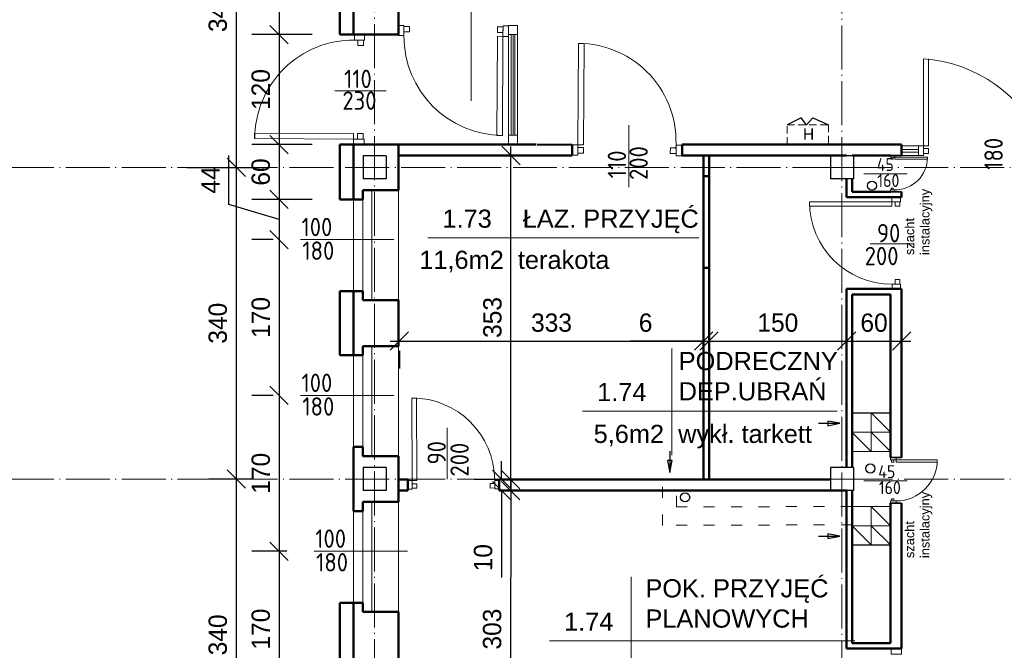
# Model space of a CAD drawing. Header units: millimetres. Extents: x -642 to 14033, y 1994 to 13520.
# Tile 47 of 72: x 4276 to 5350, y 9591 to 10279. Entities that reach past the tile are written whole.
import ezdxf

# ---------------------------------------------------------------- set-up
doc = ezdxf.new("R2010")
doc.units = ezdxf.units.MM
for name, pattern in [('ACAD_ISO03W100', [30, 12, -18]), ('ACAD_ISO04W100', [30.5, 24, -3, 0.5, -3]), ('KRESKOWA_X2', [12, 8, -4])]:
    doc.linetypes.add(name, pattern=pattern)
for name, color, linetype, lineweight in [('drzwi', 140, 'Continuous', 13), ('KOMINY', 43, 'Continuous', 15), ('opisy drzwi', 40, 'Continuous', 13), ('opisy pom', 3, 'Continuous', 18), ('opisy pom.50', 3, 'Continuous', 20), ('sciany', 4, 'Continuous', 35), ('symetria', 7, 'ACAD_ISO04W100', 9), ('słupy', 2, 'Continuous', 30), ('wymiary', 1, 'Continuous', 13), ('ściana', 4, 'Continuous', 50)]:
    doc.layers.add(name, color=color, linetype=linetype, lineweight=lineweight)
doc.layers.add('kanalizacja', color=210, linetype='Continuous')
doc.styles.add('ISO', font='isocp.shx')
doc.styles.add('ROMANS', font='ROMANS')
doc.styles.add('SYSTEM', font='TXT')
doc.dimstyles.new('Jacek2', dxfattribs={"dimscale": 2, "dimtxt": 10, "dimasz": 10, "dimexe": 15, "dimexo": 15, "dimgap": 5, "dimtad": 1, "dimdec": 0, "dimzin": 0, "dimdsep": 46, "dimtxsty": 'Standard', "dimblk": 'OBLIQUE', "dimcen": 0, "dimdle": 5, "dimadec": 1, "dimazin": 0, "dimtfac": 1, "dimtdec": 0, "dimtofl": 0, "dimtmove": 0, "dimatfit": 3, "dimfxl": 1, "dimtolj": 1, "dimtzin": 0, "dimarcsym": 0})

# ---------------------------------------------------------------- blocks, each defined once
blk = doc.blocks.new('_OBLIQUE')
at = {"color": 0, "linetype": 'ByBlock'}
blk.add_line((-0.5, -0.5), (0.5, 0.5), dxfattribs=at)
blk = doc.blocks.new('*D274')
at = {"layer": 'Defpoints', "color": 0, "transparency": 16777216}
for p in [(4792.4, 10130.4), (4811.8, 10130.4), (4799.1, 9776.9)]:
    blk.add_point(p, dxfattribs=at)
at = {"layer": 'wymiary', "color": 0, "lineweight": -2, "transparency": 16777216}
for p, q in [((4811.6, 9766.9), (4811.8, 10140.4)), ((4822.4, 10130.4), (4841.8, 10130.4)), ((4829.1, 9776.9), (4841.6, 9776.9))]:
    blk.add_line(p, q, dxfattribs=at)
at = {"layer": 'wymiary', "color": 0, "lineweight": -2, "transparency": 16777216, "xscale": 20, "yscale": 20, "zscale": 20}
for p, rotation in [((4811.8, 10130.4), 89.95947965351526), ((4811.6, 9776.9), 269.9594796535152)]:
    blk.add_blockref('_OBLIQUE', p, dxfattribs=dict(at, rotation=rotation))
at = {"layer": 'wymiary', "color": 0, "transparency": 16777216, "insert": (4791.7, 9953.7), "char_height": 20, "attachment_point": 5, "rotation": 89.9595}
blk.add_mtext('\\A1;353', dxfattribs=at)
blk = doc.blocks.new('*D275')
at = {"layer": 'Defpoints', "color": 0, "transparency": 16777216}
for p in [(5028.1, 9953.7), (5178.1, 9927.9), (5178.1, 9927.9)]:
    blk.add_point(p, dxfattribs=at)
at = {"layer": 'wymiary', "color": 0, "lineweight": -2, "transparency": 16777216}
for p, q in [((5018.1, 9927.9), (5188.1, 9927.9)), ((5028.1, 9923.7), (5028.1, 9897.9))]:
    blk.add_line(p, q, dxfattribs=at)
at = {"layer": 'wymiary', "color": 0, "lineweight": -2, "transparency": 16777216, "xscale": 20, "yscale": 20, "zscale": 20, "rotation": 180}
blk.add_blockref('_OBLIQUE', (5028.1, 9927.9), dxfattribs=at)
at = {"layer": 'wymiary', "color": 0, "lineweight": -2, "transparency": 16777216, "xscale": 20, "yscale": 20, "zscale": 20}
blk.add_blockref('_OBLIQUE', (5178.1, 9927.9), dxfattribs=at)
at = {"layer": 'wymiary', "color": 0, "transparency": 16777216, "insert": (5103.1, 9947.9), "char_height": 20, "attachment_point": 5}
blk.add_mtext('\\A1;150', dxfattribs=at)
blk = doc.blocks.new('*D276')
at = {"layer": 'Defpoints', "color": 0, "transparency": 16777216}
for p in [(5028.1, 9953.7), (5022.1, 9947.4), (5028.1, 9927.9)]:
    blk.add_point(p, dxfattribs=at)
at = {"layer": 'wymiary', "color": 0, "lineweight": -2, "transparency": 16777216}
for p, q in [((5022.1, 9927.9), (4942.1, 9927.9)), ((5028.1, 9927.9), (5048.1, 9927.9)), ((5028.1, 9923.7), (5028.1, 9897.9)), ((5022.1, 9917.4), (5022.1, 9897.9))]:
    blk.add_line(p, q, dxfattribs=at)
at = {"layer": 'wymiary', "color": 0, "lineweight": -2, "transparency": 16777216, "xscale": 20, "yscale": 20, "zscale": 20}
blk.add_blockref('_OBLIQUE', (5022.1, 9927.9), dxfattribs=at)
at = {"layer": 'wymiary', "color": 0, "lineweight": -2, "transparency": 16777216, "xscale": 20, "yscale": 20, "zscale": 20, "rotation": 180}
blk.add_blockref('_OBLIQUE', (5028.1, 9927.9), dxfattribs=at)
at = {"layer": 'wymiary', "color": 0, "transparency": 16777216, "insert": (4958.8, 9947.9), "char_height": 20, "attachment_point": 5}
blk.add_mtext('\\A1;6', dxfattribs=at)
blk = doc.blocks.new('*D277')
at = {"layer": 'Defpoints', "color": 0, "transparency": 16777216}
for p in [(5178.1, 9927.9), (5238.1, 9927.9), (5238.1, 9898.2)]:
    blk.add_point(p, dxfattribs=at)
at = {"layer": 'wymiary', "color": 0, "lineweight": -2, "transparency": 16777216}
for p, q in [((5238.1, 9928.2), (5238.1, 9957.9)), ((5168.1, 9927.9), (5248.1, 9927.9))]:
    blk.add_line(p, q, dxfattribs=at)
at = {"layer": 'wymiary', "color": 0, "lineweight": -2, "transparency": 16777216, "xscale": 20, "yscale": 20, "zscale": 20, "rotation": 180}
blk.add_blockref('_OBLIQUE', (5178.1, 9927.9), dxfattribs=at)
at = {"layer": 'wymiary', "color": 0, "lineweight": -2, "transparency": 16777216, "xscale": 20, "yscale": 20, "zscale": 20}
blk.add_blockref('_OBLIQUE', (5238.1, 9927.9), dxfattribs=at)
at = {"layer": 'wymiary', "color": 0, "transparency": 16777216, "insert": (5208.1, 9947.9), "char_height": 20, "attachment_point": 5}
blk.add_mtext('\\A1;60', dxfattribs=at)
blk = doc.blocks.new('*D278')
at = {"layer": 'Defpoints', "color": 0, "transparency": 16777216}
for p in [(4690.1, 9947.4), (5022.1, 9947.4), (5022.1, 9927.9)]:
    blk.add_point(p, dxfattribs=at)
at = {"layer": 'wymiary', "color": 0, "lineweight": -2, "transparency": 16777216}
for p, q in [((4680.1, 9927.9), (5032.1, 9927.9)), ((4690.1, 9917.4), (4690.1, 9897.9)), ((5022.1, 9917.4), (5022.1, 9897.9))]:
    blk.add_line(p, q, dxfattribs=at)
at = {"layer": 'wymiary', "color": 0, "lineweight": -2, "transparency": 16777216, "xscale": 20, "yscale": 20, "zscale": 20, "rotation": 180}
blk.add_blockref('_OBLIQUE', (4690.1, 9927.9), dxfattribs=at)
at = {"layer": 'wymiary', "color": 0, "lineweight": -2, "transparency": 16777216, "xscale": 20, "yscale": 20, "zscale": 20}
blk.add_blockref('_OBLIQUE', (5022.1, 9927.9), dxfattribs=at)
at = {"layer": 'wymiary', "color": 0, "transparency": 16777216, "insert": (4856.1, 9947.9), "char_height": 20, "attachment_point": 5}
blk.add_mtext('\\A1;333', dxfattribs=at)
blk = doc.blocks.new('*D286')
at = {"layer": 'Defpoints', "color": 0, "transparency": 16777216}
for p in [(4799.1, 9764.9), (4788.1, 9462.4), (4811.3, 9462.4)]:
    blk.add_point(p, dxfattribs=at)
at = {"layer": 'wymiary', "color": 0, "lineweight": -2, "transparency": 16777216}
for p, q in [((4811.6, 9774.9), (4811.3, 9452.4)), ((4829.1, 9764.9), (4841.6, 9764.9)), ((4818.1, 9462.4), (4841.3, 9462.4))]:
    blk.add_line(p, q, dxfattribs=at)
at = {"layer": 'wymiary', "color": 0, "lineweight": -2, "transparency": 16777216, "xscale": 20, "yscale": 20, "zscale": 20}
for p, rotation in [((4811.6, 9764.9), 89.95947965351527), ((4811.3, 9462.4), 269.9594796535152)]:
    blk.add_blockref('_OBLIQUE', p, dxfattribs=dict(at, rotation=rotation))
at = {"layer": 'wymiary', "color": 0, "transparency": 16777216, "insert": (4791.4, 9613.7), "char_height": 20, "attachment_point": 5, "rotation": 89.9595}
blk.add_mtext('\\A1;303', dxfattribs=at)
blk = doc.blocks.new('*D287')
at = {"layer": 'Defpoints', "color": 0, "transparency": 16777216}
for p in [(4898.4, 9776.9), (4799.1, 9764.9), (4801.6, 9764.9)]:
    blk.add_point(p, dxfattribs=at)
at = {"layer": 'wymiary', "color": 0, "lineweight": -2, "transparency": 16777216}
for p, q in [((4801.6, 9777), (4801.6, 9797)), ((4868.4, 9777), (4771.6, 9777)), ((4801.6, 9764.9), (4801.5, 9669.9)), ((4829.1, 9764.9), (4831.6, 9764.9))]:
    blk.add_line(p, q, dxfattribs=at)
at = {"layer": 'wymiary', "color": 0, "lineweight": -2, "transparency": 16777216, "xscale": 20, "yscale": 20, "zscale": 20}
for p, rotation in [((4801.6, 9777), 269.9594796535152), ((4801.6, 9764.9), 89.95947965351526)]:
    blk.add_blockref('_OBLIQUE', p, dxfattribs=dict(at, rotation=rotation))
at = {"layer": 'wymiary', "color": 0, "transparency": 16777216, "insert": (4781.5, 9691.6), "char_height": 20, "attachment_point": 5, "rotation": 89.9595}
blk.add_mtext('\\A1;10', dxfattribs=at)
blk = doc.blocks.new('*D472')
at = {"layer": 'Defpoints', "color": 0, "transparency": 16777216}
for p in [(4582.2, 10378.7), (4558.9, 10262.4), (4625.1, 10262.4)]:
    blk.add_point(p, dxfattribs=at)
at = {"layer": 'wymiary', "color": 0, "lineweight": -2, "transparency": 16777216}
for p, q in [((4558.9, 10388.7), (4558.9, 10252.4)), ((4552.2, 10378.7), (4528.9, 10378.7)), ((4595.1, 10262.4), (4528.9, 10262.4))]:
    blk.add_line(p, q, dxfattribs=at)
at = {"layer": 'wymiary', "color": 0, "lineweight": -2, "transparency": 16777216, "xscale": 20, "yscale": 20, "zscale": 20}
for p, rotation in [((4558.9, 10378.7), 90), ((4558.9, 10262.4), 270)]:
    blk.add_blockref('_OBLIQUE', p, dxfattribs=dict(at, rotation=rotation))
at = {"layer": 'wymiary', "color": 0, "transparency": 16777216, "insert": (4538.9, 10320.5), "char_height": 20, "attachment_point": 5, "rotation": 90}
blk.add_mtext('\\A1;116', dxfattribs=at)
blk = doc.blocks.new('*D473')
at = {"layer": 'Defpoints', "color": 0, "transparency": 16777216}
for p in [(4625.1, 10262.4), (4558.9, 10142.4), (4625.1, 10142.4)]:
    blk.add_point(p, dxfattribs=at)
at = {"layer": 'wymiary', "color": 0, "lineweight": -2, "transparency": 16777216}
for p, q in [((4558.9, 10272.4), (4558.9, 10132.4)), ((4595.1, 10262.4), (4528.9, 10262.4)), ((4595.1, 10142.4), (4528.9, 10142.4))]:
    blk.add_line(p, q, dxfattribs=at)
at = {"layer": 'wymiary', "color": 0, "lineweight": -2, "transparency": 16777216, "xscale": 20, "yscale": 20, "zscale": 20}
for p, rotation in [((4558.9, 10262.4), 90), ((4558.9, 10142.4), 270)]:
    blk.add_blockref('_OBLIQUE', p, dxfattribs=dict(at, rotation=rotation))
at = {"layer": 'wymiary', "color": 0, "transparency": 16777216, "insert": (4538.9, 10202.4), "char_height": 20, "attachment_point": 5, "rotation": 90}
blk.add_mtext('\\A1;120', dxfattribs=at)
blk = doc.blocks.new('*D474')
at = {"layer": 'Defpoints', "color": 0, "transparency": 16777216}
for p in [(4625.1, 10142.4), (4558.9, 10082.4), (4625.1, 10082.4)]:
    blk.add_point(p, dxfattribs=at)
at = {"layer": 'wymiary', "color": 0, "lineweight": -2, "transparency": 16777216}
for p, q in [((4558.9, 10152.4), (4558.9, 10072.4)), ((4595.1, 10142.4), (4528.9, 10142.4)), ((4595.1, 10082.4), (4528.9, 10082.4))]:
    blk.add_line(p, q, dxfattribs=at)
at = {"layer": 'wymiary', "color": 0, "lineweight": -2, "transparency": 16777216, "xscale": 20, "yscale": 20, "zscale": 20}
for p, rotation in [((4558.9, 10142.4), 90), ((4558.9, 10082.4), 270)]:
    blk.add_blockref('_OBLIQUE', p, dxfattribs=dict(at, rotation=rotation))
at = {"layer": 'wymiary', "color": 0, "transparency": 16777216, "insert": (4538.9, 10112.4), "char_height": 20, "attachment_point": 5, "rotation": 90}
blk.add_mtext('\\A1;60', dxfattribs=at)
blk = doc.blocks.new('*D475')
at = {"layer": 'Defpoints', "color": 0, "transparency": 16777216}
for p in [(4625.1, 10082.4), (4558.9, 10038.7), (4582.2, 10038.7)]:
    blk.add_point(p, dxfattribs=at)
at = {"layer": 'wymiary', "color": 0, "lineweight": -2, "transparency": 16777216}
for p, q in [((4503.9, 10077.1), (4503.9, 10130.4)), ((4558.9, 10092.4), (4558.9, 10028.7)), ((4595.1, 10082.4), (4528.9, 10082.4)), ((4558.9, 10060.6), (4503.9, 10077.1)), ((4552.2, 10038.7), (4528.9, 10038.7))]:
    blk.add_line(p, q, dxfattribs=at)
at = {"layer": 'wymiary', "color": 0, "lineweight": -2, "transparency": 16777216, "xscale": 20, "yscale": 20, "zscale": 20}
for p, rotation in [((4558.9, 10082.4), 90), ((4558.9, 10038.7), 270)]:
    blk.add_blockref('_OBLIQUE', p, dxfattribs=dict(at, rotation=rotation))
at = {"layer": 'wymiary', "color": 0, "transparency": 16777216, "insert": (4483.9, 10103.7), "char_height": 20, "attachment_point": 5, "rotation": 90}
blk.add_mtext('\\A1;44', dxfattribs=at)
blk = doc.blocks.new('*D476')
at = {"layer": 'Defpoints', "color": 0, "transparency": 16777216}
for p in [(4582.2, 10038.7), (4558.9, 9868.7), (4582.2, 9868.7)]:
    blk.add_point(p, dxfattribs=at)
at = {"layer": 'wymiary', "color": 0, "lineweight": -2, "transparency": 16777216}
for p, q in [((4558.9, 10048.7), (4558.9, 9858.7)), ((4552.2, 10038.7), (4528.9, 10038.7)), ((4552.2, 9868.7), (4528.9, 9868.7))]:
    blk.add_line(p, q, dxfattribs=at)
at = {"layer": 'wymiary', "color": 0, "lineweight": -2, "transparency": 16777216, "xscale": 20, "yscale": 20, "zscale": 20}
for p, rotation in [((4558.9, 10038.7), 90), ((4558.9, 9868.7), 270)]:
    blk.add_blockref('_OBLIQUE', p, dxfattribs=dict(at, rotation=rotation))
at = {"layer": 'wymiary', "color": 0, "transparency": 16777216, "insert": (4538.9, 9953.7), "char_height": 20, "attachment_point": 5, "rotation": 90}
blk.add_mtext('\\A1;170', dxfattribs=at)
blk = doc.blocks.new('*D477')
at = {"layer": 'Defpoints', "color": 0, "transparency": 16777216}
for p in [(4582.2, 9868.7), (4558.9, 9698.7), (4597.2, 9698.7)]:
    blk.add_point(p, dxfattribs=at)
at = {"layer": 'wymiary', "color": 0, "lineweight": -2, "transparency": 16777216}
for p, q in [((4558.9, 9878.7), (4558.9, 9688.7)), ((4552.2, 9868.7), (4528.9, 9868.7)), ((4567.2, 9698.7), (4528.9, 9698.7))]:
    blk.add_line(p, q, dxfattribs=at)
at = {"layer": 'wymiary', "color": 0, "lineweight": -2, "transparency": 16777216, "xscale": 20, "yscale": 20, "zscale": 20}
for p, rotation in [((4558.9, 9868.7), 90), ((4558.9, 9698.7), 270)]:
    blk.add_blockref('_OBLIQUE', p, dxfattribs=dict(at, rotation=rotation))
at = {"layer": 'wymiary', "color": 0, "transparency": 16777216, "insert": (4538.9, 9783.7), "char_height": 20, "attachment_point": 5, "rotation": 90}
blk.add_mtext('\\A1;170', dxfattribs=at)
blk = doc.blocks.new('*D478')
at = {"layer": 'Defpoints', "color": 0, "transparency": 16777216}
for p in [(4597.2, 9698.7), (4558.9, 9528.7), (4582.2, 9528.7)]:
    blk.add_point(p, dxfattribs=at)
at = {"layer": 'wymiary', "color": 0, "lineweight": -2, "transparency": 16777216}
for p, q in [((4558.9, 9708.7), (4558.9, 9518.7)), ((4567.2, 9698.7), (4528.9, 9698.7)), ((4552.2, 9528.7), (4528.9, 9528.7))]:
    blk.add_line(p, q, dxfattribs=at)
at = {"layer": 'wymiary', "color": 0, "lineweight": -2, "transparency": 16777216, "xscale": 20, "yscale": 20, "zscale": 20}
for p, rotation in [((4558.9, 9698.7), 90), ((4558.9, 9528.7), 270)]:
    blk.add_blockref('_OBLIQUE', p, dxfattribs=dict(at, rotation=rotation))
at = {"layer": 'wymiary', "color": 0, "transparency": 16777216, "insert": (4538.9, 9613.7), "char_height": 20, "attachment_point": 5, "rotation": 90}
blk.add_mtext('\\A1;170', dxfattribs=at)
blk = doc.blocks.new('*D489')
at = {"layer": 'Defpoints', "color": 0, "transparency": 16777216}
for p in [(4516.6, 10457.4), (4428.3, 10117.4), (4512, 10117.4)]:
    blk.add_point(p, dxfattribs=at)
at = {"layer": 'wymiary', "color": 0, "lineweight": -2, "transparency": 16777216}
for p, q in [((4512, 10467.4), (4512, 10107.4)), ((4486.6, 10457.4), (4482, 10457.4)), ((4458.3, 10117.4), (4542, 10117.4))]:
    blk.add_line(p, q, dxfattribs=at)
at = {"layer": 'wymiary', "color": 0, "lineweight": -2, "transparency": 16777216, "xscale": 20, "yscale": 20, "zscale": 20}
for p, rotation in [((4512, 10457.4), 90), ((4512, 10117.4), 270)]:
    blk.add_blockref('_OBLIQUE', p, dxfattribs=dict(at, rotation=rotation))
at = {"layer": 'wymiary', "color": 0, "transparency": 16777216, "insert": (4492, 10287.4), "char_height": 20, "attachment_point": 5, "rotation": 90}
blk.add_mtext('\\A1;340', dxfattribs=at)
blk = doc.blocks.new('*D490')
at = {"layer": 'Defpoints', "color": 0, "transparency": 16777216}
for p in [(4428.3, 10117.4), (4512, 9777.4), (4558.9, 9777.4)]:
    blk.add_point(p, dxfattribs=at)
at = {"layer": 'wymiary', "color": 0, "lineweight": -2, "transparency": 16777216}
for p, q in [((4512, 10127.4), (4512, 9767.4)), ((4458.3, 10117.4), (4542, 10117.4)), ((4528.9, 9777.4), (4482, 9777.4))]:
    blk.add_line(p, q, dxfattribs=at)
at = {"layer": 'wymiary', "color": 0, "lineweight": -2, "transparency": 16777216, "xscale": 20, "yscale": 20, "zscale": 20}
for p, rotation in [((4512, 10117.4), 90), ((4512, 9777.4), 270)]:
    blk.add_blockref('_OBLIQUE', p, dxfattribs=dict(at, rotation=rotation))
at = {"layer": 'wymiary', "color": 0, "transparency": 16777216, "insert": (4492, 9947.4), "char_height": 20, "attachment_point": 5, "rotation": 90}
blk.add_mtext('\\A1;340', dxfattribs=at)
blk = doc.blocks.new('*D491')
at = {"layer": 'Defpoints', "color": 0, "transparency": 16777216}
for p in [(4558.9, 9777.4), (4512, 9437.4), (4558.9, 9437.4)]:
    blk.add_point(p, dxfattribs=at)
at = {"layer": 'wymiary', "color": 0, "lineweight": -2, "transparency": 16777216}
for p, q in [((4512, 9787.4), (4512, 9427.4)), ((4528.9, 9777.4), (4482, 9777.4)), ((4528.9, 9437.4), (4482, 9437.4))]:
    blk.add_line(p, q, dxfattribs=at)
at = {"layer": 'wymiary', "color": 0, "lineweight": -2, "transparency": 16777216, "xscale": 20, "yscale": 20, "zscale": 20}
for p, rotation in [((4512, 9777.4), 90), ((4512, 9437.4), 270)]:
    blk.add_blockref('_OBLIQUE', p, dxfattribs=dict(at, rotation=rotation))
at = {"layer": 'wymiary', "color": 0, "transparency": 16777216, "insert": (4492, 9607.4), "char_height": 20, "attachment_point": 5, "rotation": 90}
blk.add_mtext('\\A1;340', dxfattribs=at)

msp = doc.modelspace()

# ---------------------------------------------------------------- linework, layer by layer
for points in [[(5134.2, 10163.9), (5128.4, 10171.4), (5113.4, 10163.9)], [(5134.2, 10163.9), (5141.4, 10171.4), (5158.2, 10163.9)]]:
    msp.add_lwpolyline(points)
at = {"layer": 'drzwi'}
for p, q in [((5238.1, 10137.1), (5256.6, 10137.1)), ((5238.1, 10134.1), (5256.6, 10134.1))]:
    msp.add_line(p, q, dxfattribs=at)
msp.add_lwpolyline([(5256.6, 10140.8), (5256.6, 10130.4), (5238.1, 10130.4), (5238.1, 10140.8)], close=True, dxfattribs=at)
for points in [[(4695.1, 10272.4, 0), (4689.1, 10272.4, 0), (4689.1, 10261.4, 0), (4695.1, 10261.4, 0), (4695.1, 10272.4, 0)], [(4652.1, 10256.4, 0), (4652.2, 10262.4, 0), (4641.1, 10262.4, 0), (4641.1, 10256.4, 0), (4652.1, 10256.4, 0)], [(4695.1, 10271.2, 0), (4701.1, 10271.2, 0), (4701.1, 10265.2, 0), (4695.1, 10265.2, 0), (4695.1, 10271.2, 0)], [(4803.2, 10270.7, 0), (4797.2, 10270.8, 0), (4797.1, 10264.7, 0), (4803.1, 10264.7, 0), (4803.2, 10270.7, 0)], [(4803.2, 10271.9, 0), (4809.2, 10271.8, 0), (4809.1, 10260.4, 0), (4803.1, 10260.4, 0), (4803.2, 10271.9, 0)], [(4650.9, 10256.4, 0), (4650.9, 10250.4, 0), (4644.9, 10250.4, 0), (4644.9, 10256.4, 0), (4650.9, 10256.4, 0)], [(4803.1, 10260.4, 0), (4797.1, 10260.5, 0), (4796.6, 10152.4, 0), (4802.6, 10152.4, 0), (4803.1, 10260.4, 0)], [(4884.9, 10142.1, 0), (4891.1, 10142.1, 0), (4891.7, 10252.7, 0)], [(4885.5, 10252.7, 0), (4884.9, 10142.1, 0)], [(5262, 10140.8, 0), (5267.4, 10140.8, 0), (5267.4, 10235.8, 0)], [(5262, 10235.8, 0), (5262, 10140.8, 0)], [(4640.2, 10148.4, 0), (4640.2, 10154.4, 0), (4532.1, 10154.9, 0), (4532.1, 10148.9, 0), (4640.2, 10148.4, 0)], [(4650.4, 10148.3, 0), (4650.5, 10154.3, 0), (4644.5, 10154.4, 0), (4644.4, 10148.4, 0), (4650.4, 10148.3, 0)], [(4651.6, 10148.3, 0), (4651.6, 10142.3, 0), (4640.1, 10142.4, 0), (4640.2, 10148.4, 0), (4651.6, 10148.3, 0)], [(4884.9, 10142.1, 0), (4878.7, 10142.1, 0), (4878.6, 10130.6, 0), (4884.8, 10130.6, 0), (4884.9, 10142.1, 0)], [(4884.9, 10133.1, 0), (4891.1, 10133.1, 0), (4891.1, 10139.3, 0), (4884.9, 10139.3, 0), (4884.9, 10133.1, 0)], [(4992, 10132.5, 0), (4985.7, 10132.6, 0), (4985.8, 10138.8, 0), (4992, 10138.8, 0), (4992, 10132.5, 0)], [(4992, 10141.5, 0), (4998.3, 10141.5, 0), (4998.2, 10130, 0), (4992, 10130, 0), (4992, 10141.5, 0)], [(5262, 10140.8, 0), (5256.6, 10140.8, 0), (5256.6, 10130.4, 0), (5262, 10130.4, 0), (5262, 10140.8, 0)], [(5262, 10132.6, 0), (5267.4, 10132.6, 0), (5267.4, 10137.9, 0), (5262, 10137.9, 0), (5262, 10132.6, 0)], [(5226.1, 10128.4, 0), (5226.1, 10130.4, 0), (5230.9, 10130.4, 0), (5230.9, 10128.4, 0), (5226.1, 10128.4, 0)], [(5226.9, 10128.4, 0), (5226.9, 10126.5, 0), (5228.9, 10126.5, 0), (5228.9, 10128.4, 0), (5226.9, 10128.4, 0)], [(5230.9, 10128.4, 0), (5230.9, 10126.5, 0), (5266.4, 10126.5, 0), (5266.4, 10128.4, 0), (5230.9, 10128.4, 0)], [(5226.1, 10092.9, 0), (5226.1, 10090.9, 0), (5230.9, 10090.9, 0), (5230.9, 10092.9, 0), (5226.1, 10092.9, 0)], [(5226.9, 10092.9, 0), (5226.9, 10094.9, 0), (5228.9, 10094.9, 0), (5228.9, 10092.9, 0), (5226.9, 10092.9, 0)], [(5227.6, 10080, 0), (5227.6, 10075, 0), (5137.6, 10075, 0), (5137.6, 10080, 0), (5227.6, 10080, 0)], [(5237.1, 10080, 0), (5237.1, 10085, 0), (5227.6, 10085, 0), (5227.6, 10080, 0), (5237.1, 10080, 0)], [(5236.1, 10080, 0), (5236.1, 10075, 0), (5231.1, 10075, 0), (5231.1, 10080, 0), (5236.1, 10080, 0)], [(5236.1, 9990, 0), (5236.1, 9995, 0), (5231.1, 9995, 0), (5231.1, 9990, 0), (5236.1, 9990, 0)], [(5237.1, 9990, 0), (5237.1, 9985, 0), (5228, 9985, 0), (5228, 9990, 0), (5237.1, 9990, 0)], [(4704.1, 9775.8, 0), (4709.1, 9775.9, 0), (4708.7, 9865.9, 0), (4703.7, 9865.8, 0), (4704.1, 9775.8, 0)], [(5226.1, 9798.5, 0), (5226.1, 9801, 0), (5232.1, 9801, 0), (5232.1, 9798.5, 0), (5226.1, 9798.5, 0)], [(5227.1, 9798.5, 0), (5227.1, 9796, 0), (5229.6, 9796, 0), (5229.6, 9798.5, 0), (5227.1, 9798.5, 0)], [(5232.1, 9798.5, 0), (5232.1, 9796, 0), (5277.1, 9796, 0), (5277.1, 9798.5, 0), (5232.1, 9798.5, 0)], [(4704.2, 9766.3, 0), (4699.2, 9766.3, 0), (4699.1, 9775.8, 0), (4704.1, 9775.8, 0), (4704.2, 9766.3, 0)], [(4704.2, 9767.3, 0), (4709.2, 9767.3, 0), (4709.1, 9772.3, 0), (4704.1, 9772.3, 0), (4704.2, 9767.3, 0)], [(4794.2, 9767.7, 0), (4789.2, 9767.6, 0), (4789.1, 9772.6, 0), (4794.1, 9772.7, 0), (4794.2, 9767.7, 0)], [(4794.2, 9766.7, 0), (4799.2, 9766.7, 0), (4799.1, 9775.9, 0), (4794.1, 9775.8, 0), (4794.2, 9766.7, 0)], [(5226.1, 9753.5, 0), (5226.1, 9751, 0), (5232.1, 9751, 0), (5232.1, 9753.5, 0), (5226.1, 9753.5, 0)], [(5227.1, 9753.5, 0), (5227.1, 9756, 0), (5229.6, 9756, 0), (5229.6, 9753.5, 0), (5227.1, 9753.5, 0)], [(5226.6, 9586.2, 0), (5226.6, 9592.4, 0), (5238.1, 9592.4, 0), (5238.1, 9586.2, 0), (5226.6, 9586.2, 0)]]:
    msp.add_polyline3d(points, dxfattribs=at)
for centre, radius, start, end in [((4640.2, 10148.4), 108, 89.7443, 179.7443), ((4803.1, 10260.4), 108, 179.7443, 269.7443), ((4884.9, 10145.6), 107.1, 355.6954, 89.6992), ((5251.4, 10082), 154.2, 23.0271, 86.0701), ((5230.9, 10128.4), 35.5, 270, 0), ((5227.6, 10080), 90, 180, 270), ((4704.1, 9775.8), 90, 0.2557, 90.2557), ((5232.1, 9798.5), 45, 270, 0)]:
    msp.add_arc(centre, radius, start, end, dxfattribs=at)
at = {"layer": 'kanalizacja'}
for centre in [(5205.9, 10097.4), (5204, 9788.9), (5001.9, 9757.5)]:
    msp.add_circle(centre, 5, dxfattribs=at)
at = {"layer": 'KOMINY', "lineweight": 18}
for p, q in [((5226.1, 9849.4), (5184.1, 9849.4)), ((5205, 9849.5), (5226, 9828.5)), ((5184, 9828.5), (5205.1, 9807.5)), ((5226.1, 9828.4), (5184.1, 9828.4)), ((5205, 9828.5), (5226.1, 9807.5)), ((5226.1, 9807.4), (5184.1, 9807.4)), ((5205.1, 9747.5), (5226.1, 9726.5)), ((5184.1, 9726.5), (5205.1, 9705.5)), ((5226.1, 9726.4), (5184.1, 9726.4)), ((5205.1, 9726.5), (5226.1, 9705.5)), ((5226.1, 9705.4), (5184.1, 9705.4))]:
    msp.add_line(p, q, dxfattribs=at)
at = {"layer": 'KOMINY', "linetype": 'ACAD_ISO03W100', "lineweight": 18}
for p, q in [((4977.4, 9726.9), (4977.4, 9774.5)), ((4992.4, 9747), (4992.4, 9774.5)), ((5184, 9747.5), (4992.4, 9747)), ((5184.1, 9727.5), (4977.4, 9726.9))]:
    msp.add_line(p, q, dxfattribs=at)
at = {"layer": 'KOMINY', "lineweight": 18}
for points in [[(5184.1, 9849.5), (5205.1, 9849.5), (5205.1, 9828.5), (5184.1, 9828.5)], [(5205, 9849.5), (5226, 9849.5), (5226.1, 9828.5), (5205.1, 9828.5)], [(5184.1, 9828.5), (5205.1, 9828.5), (5205.1, 9807.5), (5184.1, 9807.5)], [(5205.1, 9828.5), (5226.1, 9828.5), (5226.1, 9807.5), (5205.1, 9807.5)], [(5184.1, 9747.5), (5205.1, 9747.5), (5205.1, 9726.5), (5184.1, 9726.5)], [(5205.1, 9747.5), (5226.1, 9747.5), (5226.1, 9726.5), (5205.1, 9726.5)], [(5184.1, 9726.5), (5205.1, 9726.5), (5205.1, 9705.5), (5184.1, 9705.5)], [(5205.1, 9726.5), (5226.1, 9726.5), (5226.1, 9705.5), (5205.1, 9705.5)]]:
    msp.add_lwpolyline(points, close=True, dxfattribs=at)
at = {"layer": 'KOMINY', "lineweight": 30}
for points in [[(5147.6, 9838.2), (5170.9, 9838.2), (5157.8, 9840.7), (5157.8, 9835.6), (5170.9, 9838.2)], [(4985.2, 9807.7), (4985.2, 9784.5), (4987.8, 9797.6), (4982.7, 9797.6), (4985.2, 9784.5)], [(5147.6, 9715.2), (5170.9, 9715.2), (5157.8, 9717.7), (5157.8, 9712.6), (5170.9, 9715.2)]]:
    msp.add_lwpolyline(points, dxfattribs=at)
at = {"layer": 'opisy drzwi'}
for p, q in [((4812.1, 10262.4), (4812.1, 10152.5)), ((4814.1, 10262.4), (4814.1, 10152.5)), ((4816.1, 10262.4), (4816.1, 10152.5)), ((4619.6, 10200.8), (4675.6, 10200.8)), ((4940.6, 10095.7), (4940.6, 10163.5)), ((5244.3, 10110.5), (5196.8, 10110.5)), ((4660.1, 10092.4), (4660.1, 9972.4)), ((4689.1, 10092.4), (4689.1, 9972.4)), ((4640.1, 10082.4), (4640.1, 9982.4)), ((4650.1, 10082.4), (4650.1, 9982.4)), ((4582.2, 10038.7), (4683.9, 10038.7)), ((5203.8, 10033.9), (5251, 10033.9)), ((4660.1, 9922.4), (4660.1, 9802.4)), ((4689.1, 9922.4), (4689.1, 9802.4)), ((4640.1, 9912.4), (4640.1, 9812.4)), ((4650.1, 9912.4), (4650.1, 9812.4)), ((4582.2, 9868.7), (4683.9, 9868.7)), ((4742.4, 9833.2), (4742.4, 9777.2)), ((5244.3, 9775.4), (5196.8, 9775.4)), ((4660.1, 9752.4), (4660.1, 9632.4)), ((4689.1, 9752.4), (4689.1, 9632.4)), ((4640.1, 9742.4), (4640.1, 9642.4)), ((4650.1, 9742.4), (4650.1, 9642.4)), ((4597.2, 9698.7), (4698.9, 9698.7))]:
    msp.add_line(p, q, dxfattribs=at)
for points in [[(4819.1, 10142.4), (4819.1, 10272.4), (4809.2, 10272.4), (4809.2, 10142.4)], [(4819.1, 10272.4), (4819.1, 10262.4), (4809.2, 10262.4), (4809.2, 10272.4)], [(4819.1, 10152.5), (4819.1, 10142.4), (4809.2, 10142.4), (4809.2, 10152.5)]]:
    msp.add_lwpolyline(points, close=True, dxfattribs=at)
at = {"layer": 'opisy pom'}
for p, q in [((4768.5, 10369), (4768.5, 10190)), ((4721.2, 10040.6), (5017, 10040.6)), ((4890, 9851.5), (5167.7, 9851.5)), ((4853.9, 9600.9), (5187.2, 9600.9)), ((4853.9, 9600.9), (5187.2, 9600.9))]:
    msp.add_line(p, q, dxfattribs=at)
at = {"layer": 'opisy pom', "linetype": 'KRESKOWA_X2'}
msp.add_lwpolyline([(5158.2, 10163.9), (5158.2, 10142.4), (5113.4, 10142.4), (5113.4, 10163.9)], close=True, dxfattribs=at)
at = {"layer": 'opisy pom.50'}
for p, q in [((4811.8, 10070.3), (4811.8, 9988.9)), ((4987.3, 9919.7), (4987.3, 9803.6)), ((4942.9, 9670.6), (4942.9, 9549.1))]:
    msp.add_line(p, q, dxfattribs=at)
at = {"layer": 'sciany'}
for points in [[(5226.1, 10130.4), (5238.1, 10130.4)], [(5226.1, 10090.9), (5238.1, 10090.9)], [(5226.1, 9801), (5238.1, 9801)], [(5226.1, 9751), (5238.1, 9751)]]:
    msp.add_lwpolyline(points, dxfattribs=at)
at = {"layer": 'symetria', "linetype": 'ACAD_ISO04W100', "ltscale": 2}
for p, q in [((4663.1, 5955.6), (4663.1, 10845.2)), ((5173.1, 5954.4), (5173.1, 10824.4)), ((6143.1, 10117.4), (4138.3, 10117.4)), ((6143.1, 9777.4), (4136.5, 9777.4))]:
    msp.add_line(p, q, dxfattribs=at)
at = {"layer": 'symetria'}
for p, q in [((5188.1, 10117.4), (5158.1, 10117.4)), ((5188.1, 9777.4), (5158.1, 9777.4))]:
    msp.add_line(p, q, dxfattribs=at)
at = {"layer": 'słupy'}
for p, q in [((4675.6, 10129.9), (4650.6, 10129.9)), ((4650.6, 10129.9), (4650.6, 10104.9)), ((4675.6, 10129.9), (4675.6, 10104.9)), ((5160.6, 10129.9), (5160.6, 10104.9)), ((5185.6, 10129.9), (5160.6, 10129.9)), ((5185.6, 10129.9), (5185.6, 10104.9)), ((4675.6, 10104.9), (4650.6, 10104.9)), ((5185.6, 10104.9), (5160.6, 10104.9)), ((4675.6, 9789.9), (4650.6, 9789.9)), ((4650.6, 9789.9), (4650.6, 9764.9)), ((4675.6, 9789.9), (4675.6, 9764.9)), ((5160.6, 9789.9), (5160.6, 9764.9)), ((5185.6, 9789.9), (5160.6, 9789.9)), ((5185.6, 9789.9), (5160.6, 9789.9)), ((5160.6, 9789.9), (5160.6, 9764.9)), ((5185.6, 9789.9), (5185.6, 9764.9)), ((5185.6, 9789.9), (5185.6, 9764.9)), ((4675.6, 9764.9), (4650.6, 9764.9)), ((5185.6, 9764.9), (5160.6, 9764.9)), ((5185.6, 9764.9), (5160.6, 9764.9))]:
    msp.add_line(p, q, dxfattribs=at)
at = {"layer": 'ściana'}
for p, q in [((4625.1, 10262.4), (4625.1, 10322.4)), ((4640.1, 10262.4), (4640.1, 10322.4)), ((4689.1, 10262.4), (4689.1, 10312.4)), ((4650.1, 10262.4), (4625.1, 10262.4)), ((4640.1, 10262.4), (4625.1, 10262.4)), ((4689.1, 10262.4), (4640.1, 10262.4)), ((4650.1, 10142.4), (4625.1, 10142.4)), ((4625.1, 10082.4), (4625.1, 10142.4)), ((4689.1, 10142.4), (4640.1, 10142.4)), ((4640.1, 10082.4), (4640.1, 10142.4)), ((4839.1, 10142.4), (4689.1, 10142.4)), ((4689.1, 10092.4), (4689.1, 10142.4)), ((4878.6, 10141.9), (4840.1, 10142.4)), ((4878.6, 10130.4), (4878.6, 10141.9)), ((5238.1, 10142.4), (4998.6, 10142.4)), ((4998.6, 10130.4), (4998.6, 10142.4)), ((5238.1, 10130.4), (5238.1, 10142.4)), ((4878.6, 10130.4), (4689.1, 10130.4)), ((5008.6, 10130.4), (4998.6, 10130.4)), ((5178.1, 10130.4), (5008.6, 10130.4)), ((5022.1, 9776.9), (5022.1, 10130.4)), ((5028.1, 9776.9), (5028.1, 10130.4)), ((5178.1, 10129.9), (5178.1, 10130.4)), ((5184.1, 10129.9), (5184.1, 10130.4)), ((5184.1, 10130.4), (5226.1, 10130.4)), ((5022.1, 10107.7), (5028.1, 10107.7)), ((5178.1, 10084.9), (5178.1, 10104.9)), ((5184.1, 10090.9), (5184.1, 10104.9)), ((4689.1, 10092.4), (4650.1, 10092.4)), ((4650.1, 10082.4), (4650.1, 10092.4)), ((5226.1, 10090.9), (5184.1, 10090.9)), ((5238.1, 10084.9), (5238.1, 10090.9)), ((4650.1, 10082.4), (4625.1, 10082.4)), ((4650.1, 10082.4), (4640.1, 10082.4)), ((5238.1, 10084.9), (5178.1, 10084.9)), ((5022.1, 10007.7), (5028.1, 10007.7)), ((4650.1, 9982.4), (4625.1, 9982.4)), ((4625.1, 9912.4), (4625.1, 9982.4)), ((4640.1, 9912.4), (4640.1, 9982.4)), ((4650.1, 9982.4), (4640.1, 9982.4)), ((4650.1, 9972.4), (4650.1, 9982.4)), ((5178.1, 9789.9), (5178.1, 9984.9)), ((5238.1, 9984.9), (5178.1, 9984.9)), ((5238.1, 9801), (5238.1, 9984.9)), ((4689.1, 9972.4), (4650.1, 9972.4)), ((4689.1, 9922.4), (4689.1, 9972.4)), ((5184.1, 9789.9), (5184.1, 9978.9)), ((5226.1, 9978.9), (5184.1, 9978.9)), ((5226.2, 9801), (5226.1, 9978.9)), ((4689.1, 9922.4), (4650.1, 9922.4)), ((4650.1, 9912.4), (4650.1, 9922.4)), ((4650.1, 9912.4), (4625.1, 9912.4)), ((4650.1, 9912.4), (4640.1, 9912.4)), ((4640.1, 9742.4), (4640.1, 9812.4)), ((4650.1, 9812.4), (4640.1, 9812.4)), ((4650.1, 9802.4), (4650.1, 9812.4)), ((4689.1, 9802.4), (4650.1, 9802.4)), ((4689.1, 9792.4), (4689.1, 9802.4)), ((4689.1, 9752.4), (4689.1, 9792.4)), ((4699.2, 9776.9), (4689.1, 9776.9)), ((4699.2, 9776.9), (4699.2, 9764.9)), ((4799.1, 9776.9), (4799.1, 9764.9)), ((5020.6, 9776.9), (4799.1, 9776.9)), ((5160.6, 9776.9), (5020.6, 9776.9)), ((4699.2, 9764.9), (4689.1, 9764.9)), ((5178.1, 9764.9), (4799.1, 9764.9)), ((5178.2, 9592.4), (5178.1, 9764.9)), ((5184.2, 9598.4), (5184.1, 9764.9)), ((4689.1, 9752.4), (4650.1, 9752.4)), ((4650.1, 9742.4), (4650.1, 9752.4)), ((5226.2, 9598.4), (5226.2, 9751)), ((5238.1, 9592.4), (5238.1, 9751)), ((4650.1, 9742.4), (4640.1, 9742.4)), ((4650.1, 9642.4), (4625.1, 9642.4)), ((4625.1, 9572.4), (4625.1, 9642.4)), ((4640.1, 9572.4), (4640.1, 9642.4)), ((4650.1, 9642.4), (4640.1, 9642.4)), ((4650.1, 9632.4), (4650.1, 9642.4)), ((4689.1, 9632.4), (4650.1, 9632.4)), ((4689.1, 9582.4), (4689.1, 9632.4)), ((5226.2, 9598.4), (5184.2, 9598.4)), ((5238.1, 9592.4), (5178.2, 9592.4))]:
    msp.add_line(p, q, dxfattribs=at)

# ---------------------------------------------------------------- texts
at = {"layer": 'opisy drzwi', "style": 'ISO'}
for s, height, p in [('110', 20, (4629.7, 10204)), ('230', 20, (4627.9, 10180.3)), ('45', 14, (5211.1, 10113.5)), ('160', 14, (5211.7, 10096)), ('100', 20, (4583.3, 10042.4)), (' 90', 20, (5199.8, 10035.7)), ('180', 20, (4584.2, 10016.6)), ('200', 20, (5197.9, 10010.7)), ('100', 20, (4583.3, 9872.4)), ('180', 20, (4584.2, 9846.6)), ('45', 14, (5212.7, 9778.5)), ('160', 14, (5213.3, 9761)), ('100', 20, (4598.3, 9702.4)), ('180', 20, (4599.2, 9676.6))]:
    msp.add_text(s, height=height, dxfattribs=at).set_placement(p)
for s, p in [('180', (5348.5, 10114.8)), ('110', (4937.5, 10105.6)), ('200', (4961.2, 10103.7)), ('200', (4765.8, 9780.1)), (' 90', (4740.8, 9781.9))]:
    msp.add_text(s, height=20, rotation=90, dxfattribs=at).set_placement(p)
at = {"layer": 'opisy pom', "attachment_point": 1, "style": 'SYSTEM'}
for s, insert, char_height in [('H', (5130.6, 10160), 12.5), ('{\\fArial|b0|i0|c238|p34;1.73}', (4737.1, 10071.4), 19.8), ('{\\fArial|b0|i0|c238|p34;ŁAZ. PRZYJĘĆ}', (4824.7, 10071.4), 19.8), ('{\\fArial|b0|i0|c238|p34;11,6m2  terakota}', (4711.8, 10026.5), 19.8), ('{\\fArial|b0|i0|c238|p34;PODRECZNY\\PDEP.UBRAŃ}', (4994.9, 9916.1), 19.8), ('{\\fArial|b0|i0|c238|p34;1.74}', (4905.9, 9882.2), 19.8), ('{\\fArial|b0|i0|c238|p34;5,6m2  wykł. tarkett}', (4902.1, 9836.6), 19.8), ('{\\fArial|b0|i0|c238|p34;POK. PRZYJĘĆ\\PPLANOWYCH}', (4958.6, 9668.1), 19.8), ('{\\fArial|b0|i0|c238|p34;1.74}', (4869.8, 9631.7), 19.8)]:
    msp.add_mtext(s, dxfattribs=dict(at, insert=insert, char_height=char_height))
at = {"layer": 'opisy pom', "char_height": 10, "attachment_point": 1, "rotation": 90, "style": 'ROMANS'}
for insert in [(5241.9, 10021.8), (5241.9, 9691.2)]:
    msp.add_mtext('{\\fArial|b0|i0|c238|p34;szacht\\Pinstalacyjny}', dxfattribs=dict(at, insert=insert))

# ---------------------------------------------------------------- dimensions: what is measured, and where the dimension line sits
at = {"layer": 'wymiary'}
for base, p1, p2, picture, middle in [((4512, 10117.4), (4516.6, 10457.4), (4428.3, 10117.4), '*D489', (4492, 10287.4)), ((4558.9, 10262.4), (4582.2, 10378.7), (4625.1, 10262.4), '*D472', (4538.9, 10320.5)), ((4558.9, 10142.4), (4625.1, 10262.4), (4625.1, 10142.4), '*D473', (4538.9, 10202.4)), ((4558.9, 10082.4), (4625.1, 10142.4), (4625.1, 10082.4), '*D474', (4538.9, 10112.4)), ((4512, 9777.4), (4428.3, 10117.4), (4558.9, 9777.4), '*D490', (4492, 9947.4)), ((4558.9, 10038.7), (4625.1, 10082.4), (4582.2, 10038.7), '*D475', (4483.9, 10087.1)), ((4558.9, 9868.7), (4582.2, 10038.7), (4582.2, 9868.7), '*D476', (4538.9, 9953.7)), ((4558.9, 9698.7), (4582.2, 9868.7), (4597.2, 9698.7), '*D477', (4538.9, 9783.7)), ((4512, 9437.4), (4558.9, 9777.4), (4558.9, 9437.4), '*D491', (4492, 9607.4)), ((4558.9, 9528.7), (4597.2, 9698.7), (4582.2, 9528.7), '*D478', (4538.9, 9613.7))]:
    dim = msp.add_linear_dim(base=base, p1=p1, p2=p2, angle=90, dimstyle='Jacek2', override={"dimtmove": 1}, dxfattribs=at)
    dim.commit()
    dim.dimension.update_dxf_attribs({"geometry": picture, "text_midpoint": middle})
at = {"layer": 'wymiary', "ltscale": 0.5}
for base, p1, p2, angle, picture, middle in [((4811.8, 10130.4), (4799.1, 9776.9), (4792.4, 10130.4), 89.9595, '*D274', (4791.7, 9953.7)), ((5178.1, 9927.9), (5028.1, 9953.7), (5178.1, 9927.9), 180, '*D275', (5103.1, 9947.9)), ((5238.1, 9927.9), (5178.1, 9927.9), (5238.1, 9898.2), 180, '*D277', (5208.1, 9947.9)), ((4811.3, 9462.4), (4799.1, 9764.9), (4788.1, 9462.4), 89.9595, '*D286', (4791.4, 9613.7))]:
    dim = msp.add_linear_dim(base=base, p1=p1, p2=p2, angle=angle, dimstyle='Jacek2', dxfattribs=at)
    dim.commit()
    dim.dimension.update_dxf_attribs({"geometry": picture, "text_midpoint": middle})
dim = msp.add_aligned_dim(p1=(4690.1, 9947.4), p2=(5022.1, 9947.4), distance=-19.6, text='333', dimstyle='Jacek2', dxfattribs=at)
dim.commit()
dim.dimension.update_dxf_attribs({"geometry": '*D278', "text_midpoint": (4856.1, 9947.9)})
dim = msp.add_linear_dim(base=(5028.1, 9927.9), p1=(5022.1, 9947.4), p2=(5028.1, 9953.7), angle=180, dimstyle='Jacek2', dxfattribs=at)
dim.commit()
dim.dimension.update_dxf_attribs({"geometry": '*D276', "text_midpoint": (4958.8, 9927.9), "dimtype": 160})
dim = msp.add_linear_dim(base=(4801.6, 9764.9), p1=(4898.4, 9776.9), p2=(4799.1, 9764.9), angle=89.9595, text='10', dimstyle='Jacek2', dxfattribs=at)
dim.commit()
dim.dimension.update_dxf_attribs({"geometry": '*D287', "text_midpoint": (4801.5, 9691.6), "dimtype": 160})

doc.saveas('drawing.dxf')
